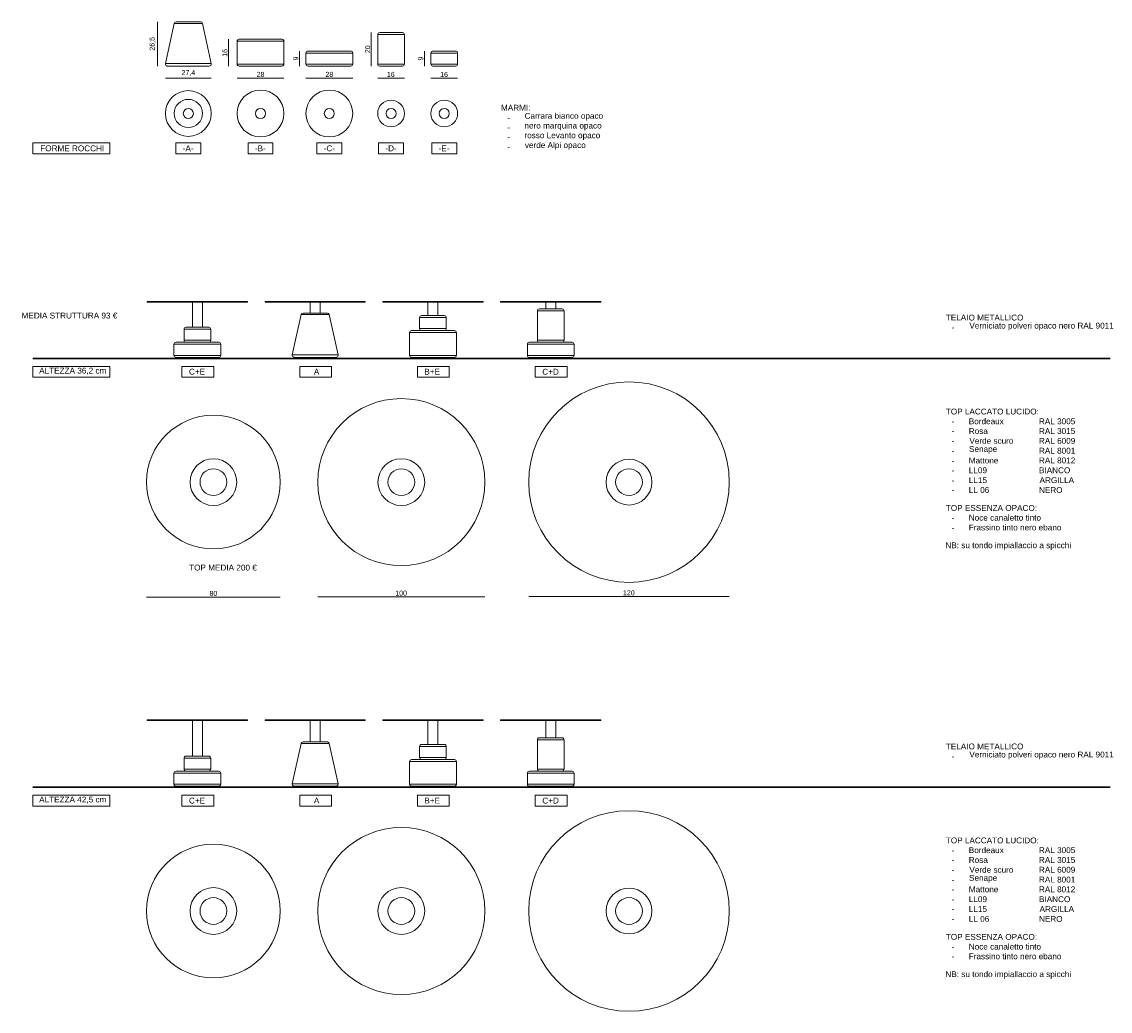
# Model space of a CAD drawing. Extents: x -935 to 1989, y -969 to 1811.
# Tile 12 of 20: x 1338 to 1989, y -427 to 165. Entities that reach past the tile are written whole.
import ezdxf

# ---------------------------------------------------------------- set-up
doc = ezdxf.new("R2010")
doc.units = 0
doc.header["$MEASUREMENT"] = 0
doc.layers.get('0').update_dxf_attribs({"lineweight": 0})
doc.layers.add('FORMAT', color=7, linetype='Continuous', lineweight=0)

# ---------------------------------------------------------------- blocks, each defined once
blk = doc.blocks.new('Block_98')
at = {"color": 18, "lineweight": 9, "true_color": 0x000000}
blk.add_line((1423.89, 131.53), (1451.32, 131.53), dxfattribs=at)
at = {"insert": (1433.56, 132.75), "char_height": 0.2, "attachment_point": 7}
blk.add_mtext('\\C18;\\c0;\\FArial|b0|i0|c1;\\H3.000000;\\W1.000000;27,4', dxfattribs=at)
blk = doc.blocks.new('Block_99')
at = {"color": 18, "lineweight": 9, "true_color": 0x000000}
blk.add_line((1466.81, 131.53), (1494.81, 131.53), dxfattribs=at)
at = {"insert": (1478.51, 132.19), "char_height": 0.2, "attachment_point": 7}
blk.add_mtext('\\C18;\\c0;\\FArial|b0|i0|c1;\\H3.000000;\\W1.000000;28', dxfattribs=at)
blk = doc.blocks.new('Block_100')
at = {"color": 18, "lineweight": 9, "true_color": 0x000000}
blk.add_line((1507.98, 131.53), (1535.97, 131.53), dxfattribs=at)
at = {"insert": (1519.67, 132.19), "char_height": 0.2, "attachment_point": 7}
blk.add_mtext('\\C18;\\c0;\\FArial|b0|i0|c1;\\H3.000000;\\W1.000000;28', dxfattribs=at)
blk = doc.blocks.new('Block_101')
at = {"color": 18, "lineweight": 9, "true_color": 0x000000}
blk.add_line((1550.93, 131.53), (1566.93, 131.53), dxfattribs=at)
at = {"insert": (1556.47, 132.19), "char_height": 0.2, "attachment_point": 7}
blk.add_mtext('\\C18;\\c0;\\FArial|b0|i0|c1;\\H3.000000;\\W1.000000;16', dxfattribs=at)
blk = doc.blocks.new('Block_102')
at = {"color": 18, "lineweight": 9, "true_color": 0x000000}
blk.add_line((1582.78, 131.48), (1598.78, 131.48), dxfattribs=at)
at = {"insert": (1588.32, 132.15), "char_height": 0.2, "attachment_point": 7}
blk.add_mtext('\\C18;\\c0;\\FArial|b0|i0|c1;\\H3.000000;\\W1.000000;16', dxfattribs=at)
blk = doc.blocks.new('Block_103')
at = {"color": 18, "lineweight": 9, "true_color": 0x000000}
blk.add_line((1419.21, 138.72), (1419.21, 165.22), dxfattribs=at)
at = {"insert": (1417.99, 147.92), "char_height": 0.2, "attachment_point": 7, "rotation": 90}
blk.add_mtext('\\C18;\\c0;\\FArial|b0|i0|c1;\\H3.000000;\\W1.000000;26,5', dxfattribs=at)
blk = doc.blocks.new('Block_104')
at = {"color": 18, "lineweight": 9, "true_color": 0x000000}
blk.add_line((1461.67, 154.72), (1461.67, 138.72), dxfattribs=at)
at = {"insert": (1461.01, 144.26), "char_height": 0.2, "attachment_point": 7, "rotation": 90}
blk.add_mtext('\\C18;\\c0;\\FArial|b0|i0|c1;\\H3.000000;\\W1.000000;16', dxfattribs=at)
blk = doc.blocks.new('Block_105')
at = {"color": 18, "lineweight": 9, "true_color": 0x000000}
blk.add_line((1504.13, 147.72), (1504.13, 138.72), dxfattribs=at)
at = {"insert": (1503.47, 142.06), "char_height": 0.2, "attachment_point": 7, "rotation": 90}
blk.add_mtext('\\C18;\\c0;\\FArial|b0|i0|c1;\\H3.000000;\\W1.000000;9', dxfattribs=at)
blk = doc.blocks.new('Block_106')
at = {"color": 18, "lineweight": 9, "true_color": 0x000000}
blk.add_line((1547.08, 158.72), (1547.08, 138.72), dxfattribs=at)
at = {"insert": (1546.41, 146.43), "char_height": 0.2, "attachment_point": 7, "rotation": 90}
blk.add_mtext('\\C18;\\c0;\\FArial|b0|i0|c1;\\H3.000000;\\W1.000000;20', dxfattribs=at)
blk = doc.blocks.new('Block_107')
at = {"color": 18, "lineweight": 9, "true_color": 0x000000}
blk.add_line((1578.88, 147.72), (1578.88, 138.72), dxfattribs=at)
at = {"insert": (1578.22, 142.06), "char_height": 0.2, "attachment_point": 7, "rotation": 90}
blk.add_mtext('\\C18;\\c0;\\FArial|b0|i0|c1;\\H3.000000;\\W1.000000;9', dxfattribs=at)
blk = doc.blocks.new('Block_108')
at = {"color": 18, "lineweight": 9, "true_color": 0x000000}
blk.add_line((1641.34, -178.85), (1761.34, -178.85), dxfattribs=at)
at = {"insert": (1697.72, -178.18), "char_height": 0.2, "attachment_point": 7}
blk.add_mtext('\\C18;\\c0;\\FArial|b0|i0|c1;\\H3.000000;\\W1.000000;120', dxfattribs=at)
blk = doc.blocks.new('Block_109')
at = {"color": 18, "lineweight": 9, "true_color": 0x000000}
blk.add_line((1615.09, -179.01), (1515.09, -179.01), dxfattribs=at)
at = {"insert": (1561.47, -178.35), "char_height": 0.2, "attachment_point": 7}
blk.add_mtext('\\C18;\\c0;\\FArial|b0|i0|c1;\\H3.000000;\\W1.000000;100', dxfattribs=at)
blk = doc.blocks.new('Block_110')
at = {"color": 18, "lineweight": 9, "true_color": 0x000000}
blk.add_line((1412.61, -179.2), (1492.61, -179.2), dxfattribs=at)
at = {"insert": (1450.29, -178.53), "char_height": 0.2, "attachment_point": 7}
blk.add_mtext('\\C18;\\c0;\\FArial|b0|i0|c1;\\H3.000000;\\W1.000000;80', dxfattribs=at)
blk = doc.blocks.new('Block_116')
at = {"char_height": 0.2, "attachment_point": 7}
for s, insert in [('\\C18;\\c0;\\FArial|b0|i0|c1;\\H3.500000;\\W1.000000;Carrara bianco opaco', (1638.84, 106.1)), ('\\C18;\\c0;\\FArial|b0|i0|c1;\\H3.500000;\\W1.000000;MARMI:', (1624.73, 112)), ('\\C18;\\c0;\\FArial|b0|i0|c1;\\H3.500000;\\W1.000000;nero marquina opaco', (1638.77, 100.27)), ('\\C18;\\c0;\\FArial|b0|i0|c1;\\H3.500000;\\W1.000000;-', (1628.43, 106.1)), ('\\C18;\\c0;\\FArial|b0|i0|c1;\\H3.500000;\\W1.000000;rosso Levanto opaco', (1638.77, 94.44)), ('\\C18;\\c0;\\FArial|b0|i0|c1;\\H3.500000;\\W1.000000;-', (1628.43, 100.27)), ('\\C18;\\c0;\\FArial|b0|i0|c1;\\H3.500000;\\W1.000000;verde Alpi opaco', (1639.03, 88.6)), ('\\C18;\\c0;\\FArial|b0|i0|c1;\\H3.500000;\\W1.000000;-', (1628.43, 94.44)), ('\\C18;\\c0;\\FArial|b0|i0|c1;\\H3.500000;\\W1.000000;-', (1628.43, 88.6))]:
    blk.add_mtext(s, dxfattribs=dict(at, insert=insert))
blk = doc.blocks.new('Block_119')
at = {"char_height": 0.2, "attachment_point": 7}
for s, insert in [('\\C18;\\c0;\\FArial|b0|i0|c1;\\H3.500000;\\W1.000000;Verniciato polveri opaco nero RAL 9011', (1905.05, -276.23)), ('\\C18;\\c0;\\FArial|b0|i0|c1;\\H3.500000;\\W1.000000;TELAIO METALLICO', (1890.96, -270.38)), ('\\C18;\\c0;\\FArial|b0|i0|c1;\\H3.500000;\\W1.000000;-', (1894.42, -276.23))]:
    blk.add_mtext(s, dxfattribs=dict(at, insert=insert))
blk = doc.blocks.new('Block_120')
at = {"char_height": 0.2, "attachment_point": 7}
for s, insert in [('\\C18;\\c0;\\FArial|b0|i0|c1;\\H3.500000;\\W1.000000;TOP LACCATO LUCIDO:', (1890.96, -69.89)), ('\\C18;\\c0;\\FArial|b0|i0|c1;\\H3.500000;\\W1.000000;RAL 3005', (1946.69, -75.74)), ('\\C18;\\c0;\\FArial|b0|i0|c1;\\H3.500000;\\W1.000000;-', (1894.42, -75.74)), ('\\C18;\\c0;\\FArial|b0|i0|c1;\\H3.500000;\\W1.000000;Verde scuro ', (1905.05, -87.44)), ('\\C18;\\c0;\\FArial|b0|i0|c1;\\H3.500000;\\W1.000000;Rosa ', (1904.69, -81.59)), ('\\C18;\\c0;\\FArial|b0|i0|c1;\\H3.500000;\\W1.000000;Bordeaux ', (1904.72, -75.74)), ('\\C18;\\c0;\\FArial|b0|i0|c1;\\H3.500000;\\W1.000000;RAL 3015', (1946.69, -81.59)), ('\\C18;\\c0;\\FArial|b0|i0|c1;\\H3.500000;\\W1.000000;RAL 6009', (1946.69, -87.44)), ('\\C18;\\c0;\\FArial|b0|i0|c1;\\H3.500000;\\W1.000000;-', (1894.42, -81.59)), ('\\C18;\\c0;\\FArial|b0|i0|c1;\\H3.500000;\\W1.000000;RAL 8001', (1946.69, -93.33)), ('\\C18;\\c0;\\FArial|b0|i0|c1;\\H3.500000;\\W1.000000;-', (1894.42, -87.44)), ('\\C18;\\c0;\\FArial|b0|i0|c1;\\H3.500000;\\W1.000000;Senape ', (1904.85, -93.33)), ('\\C18;\\c0;\\FArial|b0|i0|c1;\\H3.500000;\\W1.000000;RAL 8012', (1946.69, -99.18)), ('\\C18;\\c0;\\FArial|b0|i0|c1;\\H3.500000;\\W1.000000;-', (1894.42, -93.33)), ('\\C18;\\c0;\\FArial|b0|i0|c1;\\H3.500000;\\W1.000000;-', (1894.42, -99.18)), ('\\C18;\\c0;\\FArial|b0|i0|c1;\\H3.500000;\\W1.000000;Mattone ', (1904.71, -99.18)), ('\\C18;\\c0;\\FArial|b0|i0|c1;\\H3.500000;\\W1.000000;-', (1894.42, -105.07)), ('\\C18;\\c0;\\FArial|b0|i0|c1;\\H3.500000;\\W1.000000;LL09 ', (1904.72, -105.07)), ('\\C18;\\c0;\\FArial|b0|i0|c1;\\H3.500000;\\W1.000000;BIANCO', (1946.72, -105.07)), ('\\C18;\\c0;\\FArial|b0|i0|c1;\\H3.500000;\\W1.000000;-', (1894.42, -110.97)), ('\\C18;\\c0;\\FArial|b0|i0|c1;\\H3.500000;\\W1.000000;LL 06 ', (1904.72, -116.86)), ('\\C18;\\c0;\\FArial|b0|i0|c1;\\H3.500000;\\W1.000000;LL15 ', (1904.72, -110.97)), ('\\C18;\\c0;\\FArial|b0|i0|c1;\\H3.500000;\\W1.000000;ARGILLA', (1947.07, -110.97)), ('\\C18;\\c0;\\FArial|b0|i0|c1;\\H3.500000;\\W1.000000;-', (1894.42, -116.86)), ('\\C18;\\c0;\\FArial|b0|i0|c1;\\H3.500000;\\W1.000000;NERO', (1946.7, -116.86))]:
    blk.add_mtext(s, dxfattribs=dict(at, insert=insert))
blk = doc.blocks.new('Block_121')
at = {"char_height": 0.2, "attachment_point": 7}
for s, insert in [('\\C18;\\c0;\\FArial|b0|i0|c1;\\H3.500000;\\W1.000000;TOP ESSENZA OPACO:', (1890.96, -127.62)), ('\\C18;\\c0;\\FArial|b0|i0|c1;\\H3.500000;\\W1.000000;NB: su tondo impiallaccio a spicchi', (1890.7, -150.95)), ('\\C18;\\c0;\\FArial|b0|i0|c1;\\H3.500000;\\W1.000000;Frassino tinto nero ebano', (1904.67, -139.29)), ('\\C18;\\c0;\\FArial|b0|i0|c1;\\H3.500000;\\W1.000000;Noce canaletto tinto', (1904.7, -133.45)), ('\\C18;\\c0;\\FArial|b0|i0|c1;\\H3.500000;\\W1.000000;-', (1894.42, -133.45)), ('\\C18;\\c0;\\FArial|b0|i0|c1;\\H3.500000;\\W1.000000;-', (1894.42, -139.29))]:
    blk.add_mtext(s, dxfattribs=dict(at, insert=insert))
blk = doc.blocks.new('Block_122')
at = {"char_height": 0.2, "attachment_point": 7}
for s, insert in [('\\C18;\\c0;\\FArial|b0|i0|c1;\\H3.500000;\\W1.000000;Verniciato polveri opaco nero RAL 9011', (1905.05, -19.48)), ('\\C18;\\c0;\\FArial|b0|i0|c1;\\H3.500000;\\W1.000000;TELAIO METALLICO', (1890.96, -13.64)), ('\\C18;\\c0;\\FArial|b0|i0|c1;\\H3.500000;\\W1.000000;-', (1894.42, -19.48))]:
    blk.add_mtext(s, dxfattribs=dict(at, insert=insert))
blk = doc.blocks.new('Block_123')
at = {"char_height": 0.2, "attachment_point": 7}
for s, insert in [('\\C18;\\c0;\\FArial|b0|i0|c1;\\H3.500000;\\W1.000000;TOP LACCATO LUCIDO:', (1890.96, -326.64)), ('\\C18;\\c0;\\FArial|b0|i0|c1;\\H3.500000;\\W1.000000;RAL 3005', (1946.69, -332.48)), ('\\C18;\\c0;\\FArial|b0|i0|c1;\\H3.500000;\\W1.000000;-', (1894.42, -332.48)), ('\\C18;\\c0;\\FArial|b0|i0|c1;\\H3.500000;\\W1.000000;Bordeaux ', (1904.72, -332.48)), ('\\C18;\\c0;\\FArial|b0|i0|c1;\\H3.500000;\\W1.000000;RAL 3015', (1946.69, -338.33)), ('\\C18;\\c0;\\FArial|b0|i0|c1;\\H3.500000;\\W1.000000;-', (1894.42, -338.33)), ('\\C18;\\c0;\\FArial|b0|i0|c1;\\H3.500000;\\W1.000000;Verde scuro ', (1905.05, -344.18)), ('\\C18;\\c0;\\FArial|b0|i0|c1;\\H3.500000;\\W1.000000;Rosa ', (1904.69, -338.33)), ('\\C18;\\c0;\\FArial|b0|i0|c1;\\H3.500000;\\W1.000000;RAL 6009', (1946.69, -344.18)), ('\\C18;\\c0;\\FArial|b0|i0|c1;\\H3.500000;\\W1.000000;-', (1894.42, -344.18)), ('\\C18;\\c0;\\FArial|b0|i0|c1;\\H3.500000;\\W1.000000;RAL 8001', (1946.69, -350.07)), ('\\C18;\\c0;\\FArial|b0|i0|c1;\\H3.500000;\\W1.000000;-', (1894.42, -350.07)), ('\\C18;\\c0;\\FArial|b0|i0|c1;\\H3.500000;\\W1.000000;Senape ', (1904.85, -350.07)), ('\\C18;\\c0;\\FArial|b0|i0|c1;\\H3.500000;\\W1.000000;RAL 8012', (1946.69, -355.92)), ('\\C18;\\c0;\\FArial|b0|i0|c1;\\H3.500000;\\W1.000000;-', (1894.42, -355.92)), ('\\C18;\\c0;\\FArial|b0|i0|c1;\\H3.500000;\\W1.000000;Mattone ', (1904.71, -355.92)), ('\\C18;\\c0;\\FArial|b0|i0|c1;\\H3.500000;\\W1.000000;LL09 ', (1904.72, -361.82)), ('\\C18;\\c0;\\FArial|b0|i0|c1;\\H3.500000;\\W1.000000;BIANCO', (1946.72, -361.82)), ('\\C18;\\c0;\\FArial|b0|i0|c1;\\H3.500000;\\W1.000000;-', (1894.42, -361.82)), ('\\C18;\\c0;\\FArial|b0|i0|c1;\\H3.500000;\\W1.000000;LL 06 ', (1904.72, -373.6)), ('\\C18;\\c0;\\FArial|b0|i0|c1;\\H3.500000;\\W1.000000;LL15 ', (1904.72, -367.71)), ('\\C18;\\c0;\\FArial|b0|i0|c1;\\H3.500000;\\W1.000000;ARGILLA', (1947.07, -367.71)), ('\\C18;\\c0;\\FArial|b0|i0|c1;\\H3.500000;\\W1.000000;-', (1894.42, -367.71)), ('\\C18;\\c0;\\FArial|b0|i0|c1;\\H3.500000;\\W1.000000;NERO', (1946.7, -373.6)), ('\\C18;\\c0;\\FArial|b0|i0|c1;\\H3.500000;\\W1.000000;-', (1894.42, -373.6))]:
    blk.add_mtext(s, dxfattribs=dict(at, insert=insert))
blk = doc.blocks.new('Block_124')
at = {"char_height": 0.2, "attachment_point": 7}
for s, insert in [('\\C18;\\c0;\\FArial|b0|i0|c1;\\H3.500000;\\W1.000000;TOP ESSENZA OPACO:', (1890.96, -384.36)), ('\\C18;\\c0;\\FArial|b0|i0|c1;\\H3.500000;\\W1.000000;NB: su tondo impiallaccio a spicchi', (1890.7, -407.7)), ('\\C18;\\c0;\\FArial|b0|i0|c1;\\H3.500000;\\W1.000000;Frassino tinto nero ebano', (1904.67, -396.03)), ('\\C18;\\c0;\\FArial|b0|i0|c1;\\H3.500000;\\W1.000000;Noce canaletto tinto', (1904.7, -390.2)), ('\\C18;\\c0;\\FArial|b0|i0|c1;\\H3.500000;\\W1.000000;-', (1894.42, -390.2)), ('\\C18;\\c0;\\FArial|b0|i0|c1;\\H3.500000;\\W1.000000;-', (1894.42, -396.03))]:
    blk.add_mtext(s, dxfattribs=dict(at, insert=insert))

msp = doc.modelspace()

# ---------------------------------------------------------------- linework, layer by layer
at = {"color": 18, "lineweight": 9, "true_color": 0x000000}
for p, q in [((1429.15, 164.28), (1423.92, 140.18)), ((1430.32, 165.22), (1431.39, 165.22)), ((1431.39, 165.22), (1444.89, 165.22)), ((1451.29, 140.18), (1446.06, 164.28)), ((1550.93, 157.52), (1550.93, 139.92)), ((1552.13, 158.72), (1565.39, 158.72)), ((1565.73, 158.72), (1565.33, 158.72)), ((1565.39, 158.72), (1565.73, 158.72)), ((1566.93, 139.92), (1566.93, 157.52)), ((1466.81, 153.52), (1466.81, 139.92)), ((1468.01, 154.72), (1479.18, 154.72)), ((1479.18, 154.72), (1493.61, 154.72)), ((1494.81, 139.92), (1494.81, 153.52)), ((1507.97, 146.52), (1507.97, 139.92)), ((1509.17, 147.72), (1534.77, 147.72)), ((1535.97, 139.92), (1535.97, 146.52)), ((1582.78, 146.52), (1582.78, 139.92)), ((1583.98, 147.72), (1590.78, 147.72)), ((1590.78, 147.72), (1597.58, 147.72)), ((1598.78, 139.92), (1598.78, 146.52)), ((1450.12, 138.72), (1425.09, 138.72)), ((1493.61, 138.72), (1468.01, 138.72)), ((1534.77, 138.72), (1509.17, 138.72)), ((1565.73, 138.72), (1552.13, 138.72)), ((1583.98, 138.72), (1597.58, 138.72)), ((1413.02, -2.16), (1413.02, -2.66)), ((1413.02, -2.16), (1473.02, -2.16)), ((1413.02, -2.66), (1443.02, -2.66)), ((1440.02, -2.66), (1440.02, -17.66)), ((1443.02, -2.66), (1473.02, -2.66)), ((1446.02, -17.66), (1446.02, -2.66)), ((1473.02, -2.66), (1473.02, -2.16)), ((1483.51, -2.16), (1483.51, -2.66)), ((1483.51, -2.16), (1543.51, -2.16)), ((1483.51, -2.66), (1513.51, -2.66)), ((1510.51, -2.66), (1510.51, -9.16)), ((1513.51, -2.66), (1543.51, -2.66)), ((1516.51, -9.16), (1516.51, -2.66)), ((1543.51, -2.66), (1543.51, -2.16)), ((1554.01, -2.16), (1554.01, -2.66)), ((1554.01, -2.16), (1614.01, -2.16)), ((1554.01, -2.66), (1584.01, -2.66)), ((1581.01, -2.66), (1581.01, -10.66)), ((1584.01, -2.66), (1614.01, -2.66)), ((1587.01, -10.66), (1587.01, -2.66)), ((1614.01, -2.66), (1614.01, -2.16)), ((1624.5, -2.16), (1624.5, -2.66)), ((1624.5, -2.16), (1684.5, -2.16)), ((1624.5, -2.66), (1654.5, -2.66)), ((1651.5, -2.66), (1651.5, -6.66)), ((1654.5, -2.66), (1684.5, -2.66)), ((1657.5, -6.66), (1657.5, -2.66)), ((1684.5, -2.66), (1684.5, -2.16)), ((1505.06, -10.1), (1499.83, -34.2)), ((1506.23, -9.16), (1507.3, -9.16)), ((1507.3, -9.16), (1520.8, -9.16)), ((1527.2, -34.2), (1521.97, -10.1)), ((1576.01, -11.86), (1576.01, -18.46)), ((1577.21, -10.66), (1584.01, -10.66)), ((1584.01, -10.66), (1590.81, -10.66)), ((1592.01, -18.46), (1592.01, -11.86)), ((1646.5, -7.86), (1646.5, -25.46)), ((1647.7, -6.66), (1660.96, -6.66)), ((1660.9, -6.66), (1647.7, -6.66)), ((1661.3, -6.66), (1660.9, -6.66)), ((1660.96, -6.66), (1661.3, -6.66)), ((1662.5, -25.46), (1662.5, -7.86)), ((1435.02, -18.86), (1435.02, -25.46)), ((1436.22, -17.66), (1443.02, -17.66)), ((1443.02, -17.66), (1449.82, -17.66)), ((1451.02, -25.46), (1451.02, -18.86)), ((1570.01, -20.86), (1570.01, -34.46)), ((1571.21, -19.66), (1582.38, -19.66)), ((1582.38, -19.66), (1596.81, -19.66)), ((1598.01, -34.46), (1598.01, -20.86)), ((1429.02, -27.86), (1429.02, -34.46)), ((1430.22, -26.66), (1455.82, -26.66)), ((1457.02, -34.46), (1457.02, -27.86)), ((1640.5, -27.86), (1640.5, -34.46)), ((1641.7, -26.66), (1667.3, -26.66)), ((1668.5, -34.46), (1668.5, -27.86)), ((1455.82, -35.66), (1430.22, -35.66)), ((1431.02, -35.66), (1431.02, -36.26)), ((1443.02, -36.26), (1431.02, -36.26)), ((1455.02, -36.26), (1443.02, -36.26)), ((1455.02, -36.26), (1455.02, -35.66)), ((1526.02, -35.66), (1501, -35.66)), ((1501.51, -35.66), (1501.51, -36.26)), ((1501.51, -35.66), (1501.51, -36.26)), ((1513.51, -36.26), (1501.51, -36.26)), ((1513.51, -36.26), (1501.51, -36.26)), ((1525.51, -36.26), (1513.51, -36.26)), ((1525.51, -36.26), (1513.51, -36.26)), ((1525.51, -36.26), (1525.51, -35.66)), ((1525.51, -36.26), (1525.51, -35.66)), ((1582.38, -35.66), (1571.21, -35.66)), ((1572.01, -35.66), (1572.01, -36.26)), ((1596.01, -36.26), (1572.01, -36.26)), ((1596.81, -35.66), (1582.38, -35.66)), ((1596.01, -36.26), (1596.01, -35.66)), ((1667.3, -35.66), (1641.7, -35.66)), ((1642.5, -35.66), (1642.5, -36.26)), ((1654.5, -36.26), (1642.5, -36.26)), ((1666.5, -36.26), (1654.5, -36.26)), ((1666.5, -36.26), (1666.5, -35.66)), ((1413.02, -252.6), (1413.02, -253.1)), ((1413.02, -252.6), (1473.02, -252.6)), ((1413.02, -253.1), (1443.02, -253.1)), ((1440.02, -253.1), (1440.02, -274.4)), ((1443.02, -253.1), (1473.02, -253.1)), ((1446.02, -274.4), (1446.02, -253.1)), ((1473.02, -253.1), (1473.02, -252.6)), ((1483.51, -252.6), (1483.51, -253.1)), ((1483.51, -252.6), (1543.51, -252.6)), ((1483.51, -253.1), (1513.51, -253.1)), ((1510.51, -253.1), (1510.51, -265.9)), ((1513.51, -253.1), (1543.51, -253.1)), ((1516.51, -265.9), (1516.51, -253.1)), ((1543.51, -253.1), (1543.51, -252.6)), ((1554.01, -252.6), (1554.01, -253.1)), ((1554.01, -252.6), (1614.01, -252.6)), ((1554.01, -253.1), (1584.01, -253.1)), ((1581.01, -253.1), (1581.01, -267.4)), ((1584.01, -253.1), (1614.01, -253.1)), ((1587.01, -267.4), (1587.01, -253.1)), ((1614.01, -253.1), (1614.01, -252.6)), ((1624.5, -252.6), (1624.5, -253.1)), ((1624.5, -252.6), (1684.5, -252.6)), ((1624.5, -253.1), (1654.5, -253.1)), ((1651.5, -253.1), (1651.5, -263.4)), ((1654.5, -253.1), (1684.5, -253.1)), ((1657.5, -263.4), (1657.5, -253.1)), ((1684.5, -253.1), (1684.5, -252.6)), ((1505.06, -266.85), (1499.83, -290.95)), ((1506.23, -265.9), (1507.3, -265.9)), ((1507.3, -265.9), (1520.8, -265.9)), ((1527.2, -290.95), (1521.97, -266.85)), ((1646.5, -264.6), (1646.5, -282.2)), ((1647.7, -263.4), (1660.96, -263.4)), ((1660.9, -263.4), (1647.7, -263.4)), ((1661.3, -263.4), (1660.9, -263.4)), ((1660.96, -263.4), (1661.3, -263.4)), ((1662.5, -282.2), (1662.5, -264.6)), ((1576.01, -268.6), (1576.01, -275.2)), ((1577.21, -267.4), (1584.01, -267.4)), ((1584.01, -267.4), (1590.81, -267.4)), ((1592.01, -275.2), (1592.01, -268.6)), ((1435.02, -275.6), (1435.02, -282.2)), ((1436.22, -274.4), (1443.02, -274.4)), ((1443.02, -274.4), (1449.82, -274.4)), ((1451.02, -282.2), (1451.02, -275.6)), ((1570.01, -277.6), (1570.01, -291.2)), ((1571.21, -276.4), (1582.38, -276.4)), ((1582.38, -276.4), (1596.81, -276.4)), ((1598.01, -291.2), (1598.01, -277.6)), ((1429.02, -284.6), (1429.02, -291.2)), ((1430.22, -283.4), (1455.82, -283.4)), ((1457.02, -291.2), (1457.02, -284.6)), ((1640.5, -284.6), (1640.5, -291.2)), ((1641.7, -283.4), (1667.3, -283.4)), ((1668.5, -291.2), (1668.5, -284.6)), ((1455.82, -292.4), (1430.22, -292.4)), ((1431.02, -292.4), (1431.02, -293)), ((1443.02, -293), (1431.02, -293)), ((1455.02, -293), (1443.02, -293)), ((1455.02, -293), (1455.02, -292.4)), ((1526.02, -292.4), (1501, -292.4)), ((1501.51, -292.4), (1501.51, -293)), ((1501.51, -292.4), (1501.51, -293)), ((1513.51, -293), (1501.51, -293)), ((1513.51, -293), (1501.51, -293)), ((1525.51, -293), (1513.51, -293)), ((1525.51, -293), (1513.51, -293)), ((1525.51, -293), (1525.51, -292.4)), ((1525.51, -293), (1525.51, -292.4)), ((1582.38, -292.4), (1571.21, -292.4)), ((1572.01, -292.4), (1572.01, -293)), ((1596.01, -293), (1572.01, -293)), ((1596.81, -292.4), (1582.38, -292.4)), ((1596.01, -293), (1596.01, -292.4)), ((1667.3, -292.4), (1641.7, -292.4)), ((1642.5, -292.4), (1642.5, -293)), ((1654.5, -293), (1642.5, -293)), ((1666.5, -293), (1654.5, -293)), ((1666.5, -293), (1666.5, -292.4))]:
    msp.add_line(p, q, dxfattribs=at)
at = {"color": 252, "lineweight": 9, "true_color": 0x848484}
for p, q in [((1430.39, 164.28), (1429.15, 164.28)), ((1446.06, 164.28), (1430.39, 164.28)), ((1566.53, 157.52), (1550.93, 157.52)), ((1566.93, 157.52), (1566.53, 157.52)), ((1479.03, 153.52), (1466.81, 153.52)), ((1494.81, 153.52), (1479.03, 153.52)), ((1535.97, 146.52), (1507.97, 146.52)), ((1590.78, 146.52), (1582.78, 146.52)), ((1598.78, 146.52), (1590.78, 146.52)), ((1423.92, 140.18), (1425.92, 140.18)), ((1425.92, 140.18), (1451.29, 140.18)), ((1466.81, 139.92), (1479.03, 139.92)), ((1479.03, 139.92), (1494.81, 139.92)), ((1507.97, 139.92), (1535.97, 139.92)), ((1550.93, 139.92), (1566.93, 139.92)), ((1582.78, 139.92), (1590.78, 139.92)), ((1590.78, 139.92), (1598.78, 139.92)), ((1506.29, -10.1), (1505.06, -10.1)), ((1521.97, -10.1), (1506.29, -10.1)), ((1584.01, -11.86), (1576.01, -11.86)), ((1592.01, -11.86), (1584.01, -11.86)), ((1662.1, -7.86), (1646.5, -7.86)), ((1662.5, -7.86), (1662.1, -7.86)), ((1443.02, -18.86), (1435.02, -18.86)), ((1451.02, -18.86), (1443.02, -18.86)), ((1576.01, -18.46), (1584.01, -18.46)), ((1584.01, -18.46), (1592.01, -18.46)), ((1435.02, -25.46), (1443.02, -25.46)), ((1443.02, -25.46), (1451.02, -25.46)), ((1582.23, -20.86), (1570.01, -20.86)), ((1598.01, -20.86), (1582.23, -20.86)), ((1646.5, -25.46), (1662.1, -25.46)), ((1457.02, -27.86), (1429.02, -27.86)), ((1668.5, -27.86), (1640.5, -27.86)), ((1429.02, -34.46), (1457.02, -34.46)), ((1499.83, -34.2), (1501.83, -34.2)), ((1501.83, -34.2), (1527.2, -34.2)), ((1570.01, -34.46), (1582.23, -34.46)), ((1582.23, -34.46), (1598.01, -34.46)), ((1640.5, -34.46), (1668.5, -34.46)), ((1506.29, -266.85), (1505.06, -266.85)), ((1521.97, -266.85), (1506.29, -266.85)), ((1662.1, -264.6), (1646.5, -264.6)), ((1662.5, -264.6), (1662.1, -264.6)), ((1584.01, -268.6), (1576.01, -268.6)), ((1592.01, -268.6), (1584.01, -268.6)), ((1443.02, -275.6), (1435.02, -275.6)), ((1451.02, -275.6), (1443.02, -275.6)), ((1582.23, -277.6), (1570.01, -277.6)), ((1576.01, -275.2), (1584.01, -275.2)), ((1598.01, -277.6), (1582.23, -277.6)), ((1584.01, -275.2), (1592.01, -275.2)), ((1457.02, -284.6), (1429.02, -284.6)), ((1435.02, -282.2), (1443.02, -282.2)), ((1443.02, -282.2), (1451.02, -282.2)), ((1668.5, -284.6), (1640.5, -284.6)), ((1646.5, -282.2), (1662.1, -282.2)), ((1429.02, -291.2), (1457.02, -291.2)), ((1499.83, -290.95), (1501.83, -290.95)), ((1501.83, -290.95), (1527.2, -290.95)), ((1570.01, -291.2), (1582.23, -291.2)), ((1582.23, -291.2), (1598.01, -291.2)), ((1640.5, -291.2), (1668.5, -291.2))]:
    msp.add_line(p, q, dxfattribs=at)
at = {"color": 1, "lineweight": 9, "true_color": 0xff0000}
for p, q in [((1662.1, -25.46), (1662.5, -25.46)), ((1662.1, -282.2), (1662.5, -282.2))]:
    msp.add_line(p, q, dxfattribs=at)
at = {"color": 18, "lineweight": 30, "true_color": 0x000000}
for p, q in [((1344.6, -36.26), (1989.35, -36.26)), ((1344.6, -293), (1989.35, -293))]:
    msp.add_line(p, q, dxfattribs=at)
at = {"color": 18, "lineweight": 9, "true_color": 0x000000}
for points in [[(1344.6, 92.66), (1390.66, 92.66), (1390.66, 86.15), (1344.6, 86.15)], [(1445.06, 92.66), (1430.15, 92.66), (1430.15, 86.15), (1445.06, 86.15)], [(1488.27, 92.66), (1473.36, 92.66), (1473.36, 86.15), (1488.27, 86.15)], [(1529.42, 92.66), (1514.51, 92.66), (1514.51, 86.15), (1529.42, 86.15)], [(1566.39, 92.66), (1551.48, 92.66), (1551.48, 86.15), (1566.39, 86.15)], [(1598.24, 92.66), (1583.33, 92.66), (1583.33, 86.15), (1598.24, 86.15)], [(1344.6, -41.05), (1390.66, -41.05), (1390.66, -47.56), (1344.6, -47.56)], [(1433.79, -41.05), (1452.77, -41.05), (1452.77, -47.56), (1433.79, -47.56)], [(1504.28, -41.05), (1523.27, -41.05), (1523.27, -47.56), (1504.28, -47.56)], [(1574.78, -41.05), (1593.76, -41.05), (1593.76, -47.56), (1574.78, -47.56)], [(1645.27, -41.05), (1664.26, -41.05), (1664.26, -47.56), (1645.27, -47.56)], [(1344.6, -297.79), (1390.66, -297.79), (1390.66, -304.31), (1344.6, -304.31)], [(1433.79, -297.79), (1452.77, -297.79), (1452.77, -304.31), (1433.79, -304.31)], [(1504.28, -297.79), (1523.27, -297.79), (1523.27, -304.31), (1504.28, -304.31)], [(1574.78, -297.79), (1593.76, -297.79), (1593.76, -304.31), (1574.78, -304.31)], [(1645.27, -297.79), (1664.26, -297.79), (1664.26, -304.31), (1645.27, -304.31)]]:
    msp.add_lwpolyline(points, close=True, dxfattribs=at)
for centre, radius in [((1437.6, 110.33), 13.71), ((1480.81, 110.33), 14), ((1521.97, 110.33), 14), ((1437.6, 110.33), 8.46), ((1558.93, 110.33), 8), ((1590.78, 110.33), 8), ((1437.6, 110.33), 3), ((1480.81, 110.33), 3), ((1521.97, 110.33), 3), ((1558.93, 110.33), 3), ((1590.78, 110.33), 3), ((1701.34, -110.34), 60), ((1565.09, -110.34), 50), ((1452.61, -110.34), 40), ((1701.34, -367.08), 60), ((1565.09, -367.08), 50), ((1452.61, -367.08), 40)]:
    msp.add_circle(centre, radius, dxfattribs=at)
at = {"color": 252, "lineweight": 9, "true_color": 0x848484}
for centre, radius in [((1452.61, -110.34), 14), ((1565.09, -110.34), 14), ((1701.34, -110.34), 13.71), ((1452.61, -110.34), 8), ((1565.09, -110.34), 8), ((1701.34, -110.34), 8), ((1452.61, -367.08), 14), ((1565.09, -367.08), 14), ((1701.34, -367.08), 13.71), ((1452.61, -367.08), 8), ((1565.09, -367.08), 8), ((1701.34, -367.08), 8)]:
    msp.add_circle(centre, radius, dxfattribs=at)
at = {"color": 18, "lineweight": 9, "true_color": 0x000000}
for points in [[(1430.32, 165.22), (1429.76, 165.22), (1429.27, 164.83), (1429.15, 164.28)], [(1446.06, 164.28), (1445.94, 164.83), (1445.45, 165.22), (1444.89, 165.22)], [(1552.13, 158.72), (1551.47, 158.72), (1550.93, 158.19), (1550.93, 157.52)], [(1566.93, 157.52), (1566.93, 158.19), (1566.39, 158.72), (1565.73, 158.72)], [(1468.01, 154.72), (1467.35, 154.72), (1466.81, 154.19), (1466.81, 153.52)], [(1494.81, 153.52), (1494.81, 154.19), (1494.27, 154.72), (1493.61, 154.72)], [(1509.17, 147.72), (1508.5, 147.72), (1507.97, 147.19), (1507.97, 146.52)], [(1535.97, 146.52), (1535.97, 147.19), (1535.43, 147.72), (1534.77, 147.72)], [(1583.98, 147.72), (1583.32, 147.72), (1582.78, 147.19), (1582.78, 146.52)], [(1598.78, 146.52), (1598.78, 147.19), (1598.24, 147.72), (1597.58, 147.72)], [(1466.81, 139.92), (1466.81, 139.26), (1467.35, 138.72), (1468.01, 138.72)], [(1493.61, 138.72), (1494.27, 138.72), (1494.81, 139.26), (1494.81, 139.92)], [(1507.97, 139.92), (1507.97, 139.26), (1508.5, 138.72), (1509.17, 138.72)], [(1534.77, 138.72), (1535.43, 138.72), (1535.97, 139.26), (1535.97, 139.92)], [(1550.93, 139.92), (1550.93, 139.26), (1551.47, 138.72), (1552.13, 138.72)], [(1565.73, 138.72), (1566.39, 138.72), (1566.93, 139.26), (1566.93, 139.92)], [(1582.78, 139.92), (1582.78, 139.26), (1583.32, 138.72), (1583.98, 138.72)], [(1597.58, 138.72), (1598.24, 138.72), (1598.78, 139.26), (1598.78, 139.92)], [(1506.23, -9.16), (1505.67, -9.16), (1505.18, -9.55), (1505.06, -10.1)], [(1521.97, -10.1), (1521.85, -9.55), (1521.36, -9.16), (1520.8, -9.16)], [(1577.21, -10.66), (1576.55, -10.66), (1576.01, -11.19), (1576.01, -11.86)], [(1592.01, -11.86), (1592.01, -11.19), (1591.47, -10.66), (1590.81, -10.66)], [(1647.7, -6.66), (1647.04, -6.66), (1646.5, -7.19), (1646.5, -7.86)], [(1662.5, -7.86), (1662.5, -7.19), (1661.97, -6.66), (1661.3, -6.66)], [(1436.22, -17.66), (1435.55, -17.66), (1435.02, -18.19), (1435.02, -18.86)], [(1451.02, -18.86), (1451.02, -18.19), (1450.48, -17.66), (1449.82, -17.66)], [(1576.01, -18.46), (1576.01, -19.12), (1576.55, -19.66), (1577.21, -19.66)], [(1590.81, -19.66), (1591.47, -19.66), (1592.01, -19.12), (1592.01, -18.46)], [(1435.02, -25.46), (1435.02, -26.12), (1435.55, -26.66), (1436.22, -26.66)], [(1449.82, -26.66), (1450.48, -26.66), (1451.02, -26.12), (1451.02, -25.46)], [(1571.21, -19.66), (1570.55, -19.66), (1570.01, -20.19), (1570.01, -20.86)], [(1598.01, -20.86), (1598.01, -20.19), (1597.47, -19.66), (1596.81, -19.66)], [(1646.5, -25.46), (1646.5, -26.12), (1647.04, -26.66), (1647.7, -26.66)], [(1661.3, -26.66), (1661.97, -26.66), (1662.5, -26.12), (1662.5, -25.46)], [(1430.22, -26.66), (1429.55, -26.66), (1429.02, -27.19), (1429.02, -27.86)], [(1457.02, -27.86), (1457.02, -27.19), (1456.48, -26.66), (1455.82, -26.66)], [(1641.7, -26.66), (1641.04, -26.66), (1640.5, -27.19), (1640.5, -27.86)], [(1668.5, -27.86), (1668.5, -27.19), (1667.97, -26.66), (1667.3, -26.66)], [(1429.02, -34.46), (1429.02, -35.12), (1429.55, -35.66), (1430.22, -35.66)], [(1455.82, -35.66), (1456.48, -35.66), (1457.02, -35.12), (1457.02, -34.46)], [(1570.01, -34.46), (1570.01, -35.12), (1570.55, -35.66), (1571.21, -35.66)], [(1596.81, -35.66), (1597.47, -35.66), (1598.01, -35.12), (1598.01, -34.46)], [(1640.5, -34.46), (1640.5, -35.12), (1641.04, -35.66), (1641.7, -35.66)], [(1667.3, -35.66), (1667.97, -35.66), (1668.5, -35.12), (1668.5, -34.46)], [(1506.23, -265.9), (1505.67, -265.9), (1505.18, -266.29), (1505.06, -266.85)], [(1521.97, -266.85), (1521.85, -266.29), (1521.36, -265.9), (1520.8, -265.9)], [(1647.7, -263.4), (1647.04, -263.4), (1646.5, -263.94), (1646.5, -264.6)], [(1662.5, -264.6), (1662.5, -263.94), (1661.97, -263.4), (1661.3, -263.4)], [(1577.21, -267.4), (1576.55, -267.4), (1576.01, -267.94), (1576.01, -268.6)], [(1592.01, -268.6), (1592.01, -267.94), (1591.47, -267.4), (1590.81, -267.4)], [(1436.22, -274.4), (1435.55, -274.4), (1435.02, -274.94), (1435.02, -275.6)], [(1451.02, -275.6), (1451.02, -274.94), (1450.48, -274.4), (1449.82, -274.4)], [(1571.21, -276.4), (1570.55, -276.4), (1570.01, -276.94), (1570.01, -277.6)], [(1576.01, -275.2), (1576.01, -275.86), (1576.55, -276.4), (1577.21, -276.4)], [(1590.81, -276.4), (1591.47, -276.4), (1592.01, -275.86), (1592.01, -275.2)], [(1598.01, -277.6), (1598.01, -276.94), (1597.47, -276.4), (1596.81, -276.4)], [(1430.22, -283.4), (1429.55, -283.4), (1429.02, -283.94), (1429.02, -284.6)], [(1435.02, -282.2), (1435.02, -282.86), (1435.55, -283.4), (1436.22, -283.4)], [(1449.82, -283.4), (1450.48, -283.4), (1451.02, -282.86), (1451.02, -282.2)], [(1457.02, -284.6), (1457.02, -283.94), (1456.48, -283.4), (1455.82, -283.4)], [(1641.7, -283.4), (1641.04, -283.4), (1640.5, -283.94), (1640.5, -284.6)], [(1646.5, -282.2), (1646.5, -282.86), (1647.04, -283.4), (1647.7, -283.4)], [(1661.3, -283.4), (1661.97, -283.4), (1662.5, -282.86), (1662.5, -282.2)], [(1668.5, -284.6), (1668.5, -283.94), (1667.97, -283.4), (1667.3, -283.4)], [(1429.02, -291.2), (1429.02, -291.86), (1429.55, -292.4), (1430.22, -292.4)], [(1455.82, -292.4), (1456.48, -292.4), (1457.02, -291.86), (1457.02, -291.2)], [(1570.01, -291.2), (1570.01, -291.86), (1570.55, -292.4), (1571.21, -292.4)], [(1596.81, -292.4), (1597.47, -292.4), (1598.01, -291.86), (1598.01, -291.2)], [(1640.5, -291.2), (1640.5, -291.86), (1641.04, -292.4), (1641.7, -292.4)], [(1667.3, -292.4), (1667.97, -292.4), (1668.5, -291.86), (1668.5, -291.2)]]:
    msp.add_open_spline(points, degree=3, dxfattribs=at)
for points in [[(1423.92, 140.18), (1423.78, 139.53), (1424.19, 138.89), (1424.84, 138.75), (1424.92, 138.73), (1425.01, 138.72), (1425.09, 138.72)], [(1450.12, 138.72), (1450.78, 138.72), (1451.32, 139.26), (1451.32, 139.92), (1451.32, 140.01), (1451.31, 140.09), (1451.29, 140.18)], [(1499.83, -34.2), (1499.69, -34.85), (1500.1, -35.49), (1500.75, -35.63), (1500.83, -35.65), (1500.92, -35.66), (1501, -35.66)], [(1526.02, -35.66), (1526.69, -35.66), (1527.22, -35.12), (1527.22, -34.46), (1527.22, -34.37), (1527.22, -34.29), (1527.2, -34.2)], [(1499.83, -290.95), (1499.69, -291.59), (1500.1, -292.23), (1500.75, -292.37), (1500.83, -292.39), (1500.92, -292.4), (1501, -292.4)], [(1526.02, -292.4), (1526.69, -292.4), (1527.22, -291.86), (1527.22, -291.2), (1527.22, -291.11), (1527.22, -291.03), (1527.2, -290.95)]]:
    msp.add_open_spline(points, degree=3, knots=[0, 0, 0, 0, 1, 1, 1, 2, 2, 2, 2], dxfattribs=at)
at = {"layer": 'FORMAT', "color": 18, "lineweight": 9, "true_color": 0x000000}
for p, q in [((1565.73, 158.72), (1565.73, 158.72)), ((1661.3, -6.66), (1661.3, -6.66)), ((1661.3, -263.4), (1661.3, -263.4))]:
    msp.add_line(p, q, dxfattribs=at)

# ---------------------------------------------------------------- block references
for name in ['Block_103', 'Block_106', 'Block_104', 'Block_105', 'Block_107', 'Block_98', 'Block_99', 'Block_100', 'Block_101', 'Block_102', 'Block_116', 'Block_122', 'Block_120', 'Block_121', 'Block_110', 'Block_109', 'Block_108', 'Block_119', 'Block_123', 'Block_124']:
    msp.add_blockref(name, (0, 0))

# ---------------------------------------------------------------- texts
at = {"char_height": 0.2, "attachment_point": 7}
for s, insert in [('\\C18;\\c0;\\FArial|b0|i0|c1;\\H3.500000;\\W1.000000;FORME ROCCHI', (1348.97, 87.66)), ('\\C18;\\c0;\\FArial|b0|i0|c1;\\H3.500000;\\W1.000000;-A-', (1434.24, 87.72)), ('\\C18;\\c0;\\FArial|b0|i0|c1;\\H3.500000;\\W1.000000;-B-', (1477.44, 87.72)), ('\\C18;\\c0;\\FArial|b0|i0|c1;\\H3.500000;\\W1.000000;-C-', (1518.6, 87.66)), ('\\C18;\\c0;\\FArial|b0|i0|c1;\\H3.500000;\\W1.000000;-D-', (1555.56, 87.72)), ('\\C18;\\c0;\\FArial|b0|i0|c1;\\H3.500000;\\W1.000000;-E-', (1587.42, 87.72)), ('\\C18;\\c0;\\FArial|b0|i0|c1;\\H3.500000;\\W1.000000;MEDIA STRUTTURA 93 €', (1337.79, -12.44)), ('\\C18;\\c0;\\FArial|b0|i0|c1;\\H3.500000;\\W1.000000;ALTEZZA 36,2 cm', (1348.32, -46.01)), ('\\C18;\\c0;\\FArial|b0|i0|c1;\\H3.500000;\\W1.000000;C+E', (1437.96, -46.05)), ('\\C18;\\c0;\\FArial|b0|i0|c1;\\H3.500000;\\W1.000000;A', (1512.73, -45.99)), ('\\C18;\\c0;\\FArial|b0|i0|c1;\\H3.500000;\\W1.000000;B+E', (1578.84, -45.99)), ('\\C18;\\c0;\\FArial|b0|i0|c1;\\H3.500000;\\W1.000000;C+D', (1649.45, -46.05)), ('\\C18;\\c0;\\FArial|b0|i0|c1;\\H3.500000;\\W1.000000;TOP MEDIA 200 €', (1438.09, -163.3)), ('\\C18;\\c0;\\FArial|b0|i0|c1;\\H3.500000;\\W1.000000;ALTEZZA 42,5 cm', (1348.32, -302.75)), ('\\C18;\\c0;\\FArial|b0|i0|c1;\\H3.500000;\\W1.000000;C+E', (1437.96, -302.79)), ('\\C18;\\c0;\\FArial|b0|i0|c1;\\H3.500000;\\W1.000000;A', (1512.73, -302.73)), ('\\C18;\\c0;\\FArial|b0|i0|c1;\\H3.500000;\\W1.000000;B+E', (1578.84, -302.73)), ('\\C18;\\c0;\\FArial|b0|i0|c1;\\H3.500000;\\W1.000000;C+D', (1649.45, -302.79))]:
    msp.add_mtext(s, dxfattribs=dict(at, insert=insert))

doc.saveas('drawing.dxf')
